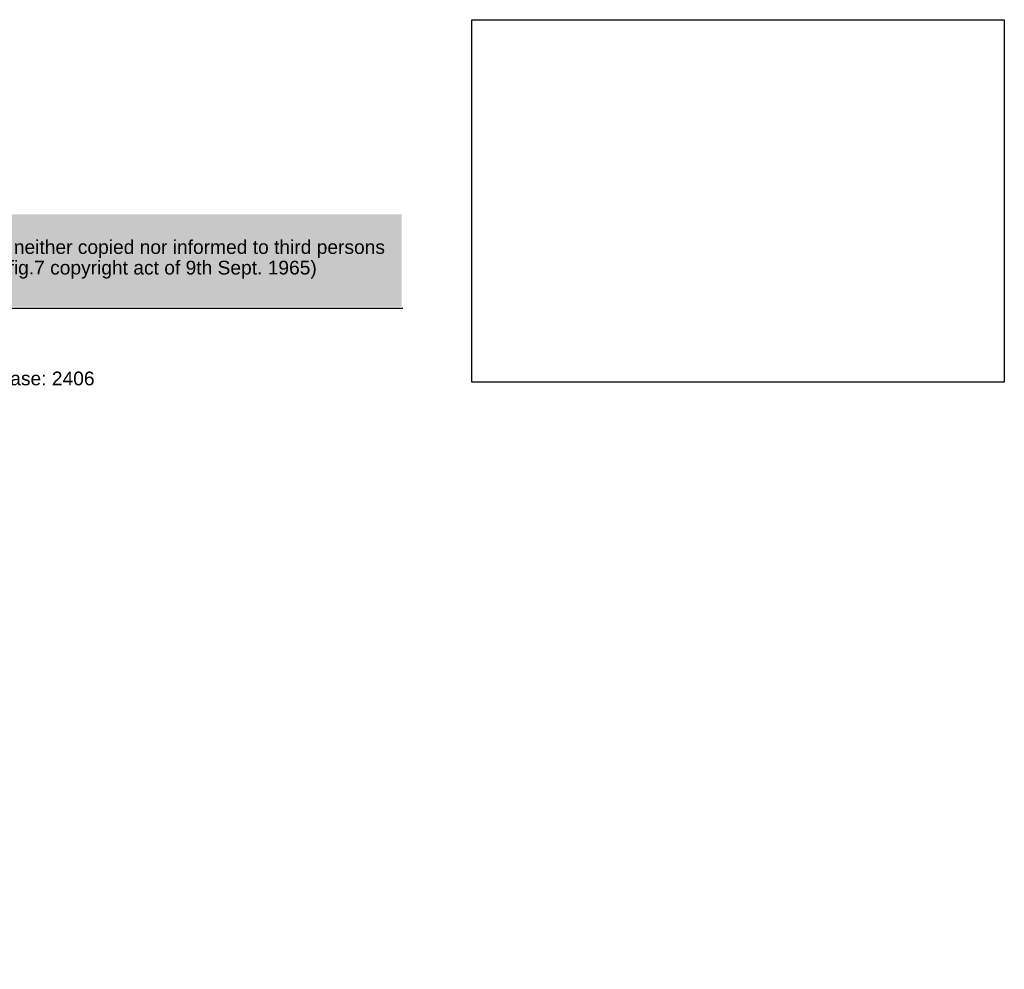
# Paper-space layout 'Sheet1' of a CAD drawing. Header units: millimetres. Extents: x -19 to 280, y -87 to 194.
# Tile 5 of 8: x 133 to 276, y -87 to 51. Entities that reach past the tile are written whole.
import ezdxf
from ezdxf.entities.mleader import LeaderData, LeaderLine
from ezdxf.math import Vec2, Vec3

# ---------------------------------------------------------------- set-up
doc = ezdxf.new("R2010")
doc.units = ezdxf.units.MM
doc.layers.add('Default', color=7, linetype='Continuous')
picture_1 = doc.add_image_def('image2.jpg', size_in_pixel=(1363, 928))

# ---------------------------------------------------------------- blocks, each defined once
blk = doc.blocks.new('_Dot')
at = {"color": 0, "linetype": 'ByBlock', "lineweight": -2}
blk.add_line((-0.5, 0), (-1, 0), dxfattribs=at)
at = {"color": 0, "linetype": 'ByBlock', "const_width": 0.5}
blk.add_lwpolyline([(-0.25, 0, 1), (0.25, 0, 1)], format="xyb", close=True, dxfattribs=at)

psp = doc.layouts.new('Sheet1')

# ---------------------------------------------------------------- hatches: boundary and pattern name
at = {"layer": 'Default', "linetype": 'Continuous'}
psp.add_hatch(color=7, dxfattribs=at).paths.add_polyline_path([(188.432, 22.557), (-19.45, 22.557), (-19.45, 9.099), (188.432, 9.099)])

# ---------------------------------------------------------------- linework, layer by layer
at = {"layer": 'Default', "color": 7, "linetype": 'Continuous'}
psp.add_line((188.591, 8.863), (-19.288, 8.863), dxfattribs=at)

# ---------------------------------------------------------------- pictures from other files: only their frames are drawn
image = psp.add_image(picture_1, insert=(198.656, -1.881), size_in_units=(77.518, 52.778))
image.dxf.flags = 7

# ---------------------------------------------------------------- leaders
ml = psp.add_multileader_mtext('Standard', dxfattribs=at)
ml.set_content('{\\pxsm0.9;\\fArial|b0||i0||c0|p34;\\W1.;This drawing remains property of rheonics. It may be neither copied nor informed to third persons \\Por competitors without our approval. ( 2 paragraph 1 fig.7 copyright act of 9th Sept. 1965)\\P}', color=7)
ml.set_leader_properties()
ml.set_arrow_properties(name='DOT')
ml.build(insert=Vec2(0, 0))
ml.multileader.update_dxf_attribs({"leader_type": 0, "dogleg_length": 0, "arrow_head_size": 2})
ctx = ml.context
ctx.base_point, ctx.char_height, ctx.arrow_head_size, ctx.landing_gap_size, ctx.plane_origin = Vec3(65.413, 17.504), 2, 2, 0.7, Vec3(-19.518, -3.5)
ctx.mtext.insert = Vec3(66.113, 18.798)
ml = psp.add_multileader_mtext('Standard', dxfattribs=at)
ml.set_content('{\\pxsm0.9;\\fArial|b0||i0||c0|p34;\\W1.;rheonics • Switzerland • USA • www.rheonics.com • info@rheonics.com +41 52 511 32 00 +1 713 364 5427          Release: 2406\\P}', color=7)
ml.set_leader_properties()
ml.set_arrow_properties(name='DOT')
ml.build(insert=Vec2(0, 0))
ml.multileader.update_dxf_attribs({"leader_type": 0, "dogleg_length": 0, "arrow_head_size": 2})
ctx = ml.context
ctx.base_point, ctx.char_height, ctx.arrow_head_size, ctx.landing_gap_size, ctx.plane_origin = Vec3(-15.472, -1.632), 2, 2, 0.7, Vec3(-19.518, -3.5)
ctx.mtext.insert = Vec3(-14.772, -0.338)

doc.saveas('drawing.dxf')
